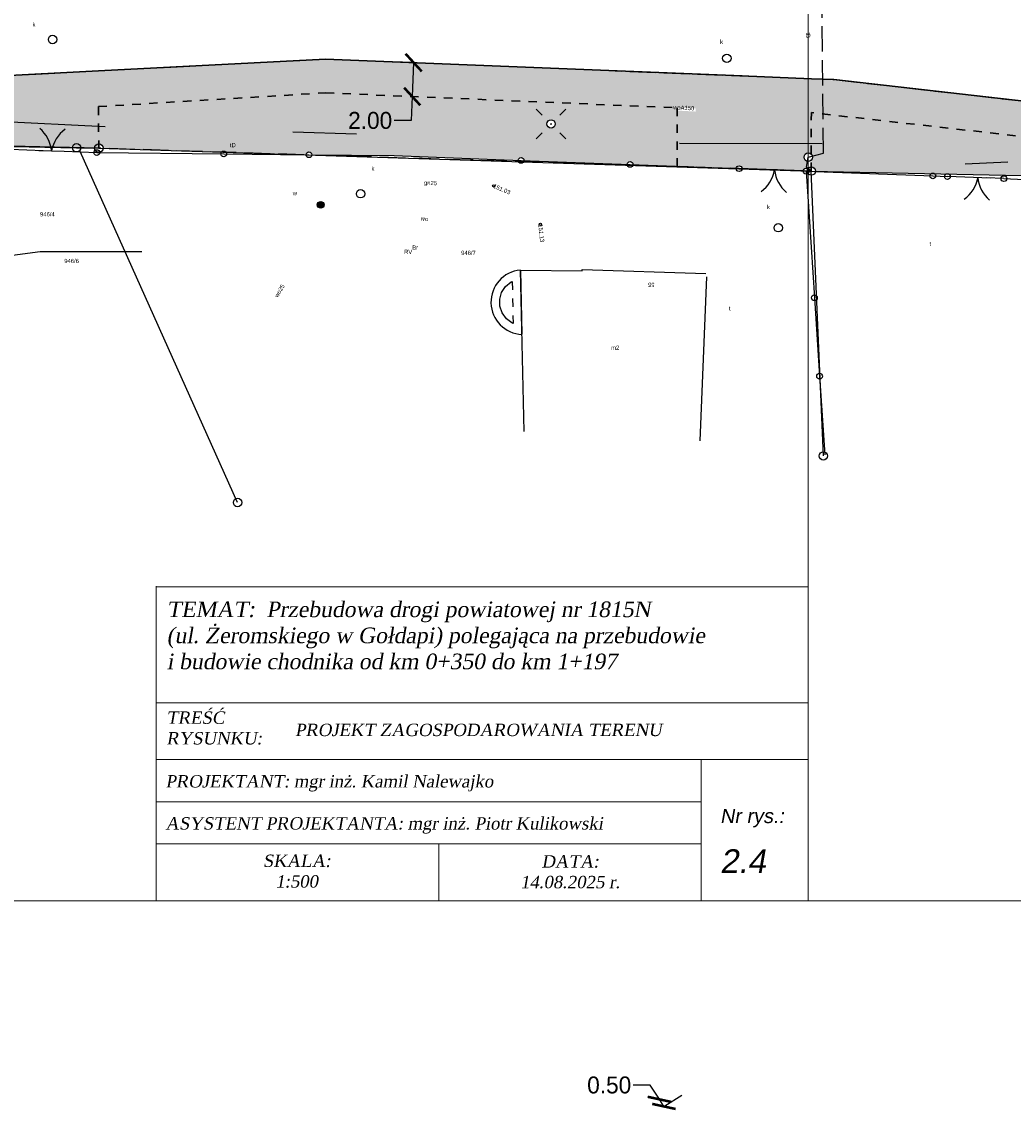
# Model space of a CAD drawing. Extents: x 7583285 to 7585126, y 6019995 to 6020809.
# Tile 16 of 54: x 7583833 to 7583891, y 6020631 to 6020696. Entities that reach past the tile are written whole.
import ezdxf
from ezdxf.enums import TextEntityAlignment as Align

# ---------------------------------------------------------------- set-up
doc = ezdxf.new("R2010")
doc.units = 0
doc.header["$MEASUREMENT"] = 0
for name, pattern in [('1_OTKJ', [2, 1.5, -0.5]), ('3', [1, 0.5, -0.5]), ('3_EGBU_A', [0]), ('3_EGBW', [0]), ('3_EGBW_W', [1, 0.5, -0.5]), ('4_SULO', [0]), ('4_SUPP_P', [2, 1.5, -0.5]), ('GUK', [2, 1.5, -0.5])]:
    doc.linetypes.add(name, pattern=pattern)
doc.layers.get('0').update_dxf_attribs({"linetype": 'CONTINUOUS', "lineweight": 5})
doc.layers.get('Defpoints').update_dxf_attribs({"linetype": 'CONTINUOUS'})
for name, color, linetype, lineweight in [('0 Krawężnik ', 1, 'CONTINUOUS', 30), ('0 Krawężnik najazdowy', 6, 'CONTINUOUS', 30), ('0 obrzeże', 51, '3', 30), ('ARKUSZ2', 7, 'CONTINUOUS', 30), ('Dzialki', 3, 'CONTINUOUS', 25), ('wymiar', 7, 'CONTINUOUS', 30)]:
    doc.layers.add(name, color=color, linetype=linetype, lineweight=lineweight)
for name, color, linetype in [('EADTD_T_0', 216, 'CONTINUOUS'), ('EGBB_E_T_0', 7, 'CONTINUOUS'), ('EGBB_L_0', 36, '3_EGBU_A'), ('EGBE_L_1', 7, '3_EGBW'), ('Kontury', 3, 'GUK'), ('Numery_dzialek', 7, 'CONTINUOUS'), ('Numery_konturow', 3, 'CONTINUOUS'), ('Numery_uzytkow', 3, 'CONTINUOUS'), ('OTK_L_0', 7, '1_OTKJ'), ('OTO_L_0', 7, 'CONTINUOUS'), ('OTO_L_1', 7, 'CONTINUOUS'), ('P_SUTP_L_0', 30, '4_SUPP_P'), ('Punkty', 7, 'CONTINUOUS'), ('SUE_T_3', 7, 'CONTINUOUS'), ('SUGP_E_T_0', 52, 'CONTINUOUS'), ('SUGR_T_0', 52, 'CONTINUOUS'), ('SUK_E_T_4', 36, 'CONTINUOUS'), ('SUK_T_3', 36, 'CONTINUOUS'), ('SUL_L_1', 7, '4_SULO'), ('SUP_T_0', 7, 'CONTINUOUS'), ('SUP_T_2', 7, 'CONTINUOUS'), ('SUTP_E_T_0', 30, 'CONTINUOUS'), ('SUW_E_T_2', 5, 'CONTINUOUS'), ('SUW_T_5', 5, 'CONTINUOUS'), ('SUWP_E_T_0', 5, 'CONTINUOUS')]:
    doc.layers.add(name, color=color, linetype=linetype)
doc.styles.add('Style-Arial I 0.17453', font='arial.ttf', dxfattribs={"oblique": 10})
doc.dimstyles.new('Standard1', dxfattribs={"dimtxt": 1, "dimasz": 1, "dimexe": 1.25, "dimexo": 0.0625, "dimgap": 0.09, "dimtad": 0, "dimtih": 1, "dimtoh": 1, "dimzin": 0, "dimdsep": 46, "dimtxsty": 'Standard', "dimblk1": 'ARCHTICK', "dimblk2": 'ARCHTICK', "dimsah": 1, "dimcen": 0.09, "dimse2": 1, "dimaunit": 2, "dimazin": 0, "dimtfac": 1, "dimtdec": 4, "dimtofl": 0, "dimtmove": 0, "dimatfit": 3, "dimfxl": 1, "dimtolj": 1, "dimtzin": 0, "dimarcsym": 0})

# ---------------------------------------------------------------- blocks, each defined once
blk = doc.blocks.new('GRT')
at = {"linetype": 'Continuous'}
blk.add_circle((0, 0), 0.25, dxfattribs=at)
blk = doc.blocks.new('4_SUEO_W')
at = {"linetype": 'Continuous'}
for p, q in [((-0.5303, 0.5303), (-0.8839, 0.8839)), ((0.5303, 0.5303), (0.8839, 0.8839)), ((-0.5303, -0.5303), (-0.8839, -0.8839)), ((0.5303, -0.5303), (0.8839, -0.8839))]:
    blk.add_line(p, q, dxfattribs=at)
blk.add_circle((0, 0), 0.025, dxfattribs=at)
blk = doc.blocks.new('4_SUPP')
at = {"linetype": 'Continuous'}
blk.add_circle((0, 0), 0.25, dxfattribs=at)
blk = doc.blocks.new('4_SUPS')
at = {"linetype": 'Continuous'}
blk.add_circle((0, 0), 0.0625, dxfattribs=at)
blk = doc.blocks.new('4_SUKS')
at = {"linetype": 'Continuous'}
blk.add_circle((0, 0), 0.25, dxfattribs=at)
blk = doc.blocks.new('4_SUPK')
at = {"linetype": 'Continuous'}
blk.add_circle((0, 0), 0.25, dxfattribs=at)
blk = doc.blocks.new('4_SUWW')
at = {"linetype": 'Continuous'}
for radius in [0.2, 0.175, 0.15, 0.125, 0.1, 0.075, 0.05, 0.025, 0.00715]:
    blk.add_circle((0, 0), radius, dxfattribs=at)
blk = doc.blocks.new('_ArchTick')
at = {"color": 0, "linetype": 'ByBlock', "const_width": 0.15}
blk.add_lwpolyline([(-0.5, -0.5), (0.5, 0.5)], dxfattribs=at)
blk = doc.blocks.new('*D372')
at = {"layer": 'Defpoints', "color": 0, "transparency": 16777216}
for p in [(7583870.451, 6020631.961), (7583870.451, 6020631.961), (7583870.721, 6020631.54)]:
    blk.add_point(p, dxfattribs=at)
at = {"layer": 'wymiar', "color": 0, "lineweight": -2, "transparency": 16777216}
for p, q in [((7583869.911, 6020632.802), (7583868.911, 6020632.802)), ((7583870.451, 6020631.961), (7583869.911, 6020632.802)), ((7583870.721, 6020631.54), (7583870.451, 6020631.961)), ((7583870.774, 6020631.574), (7583871.773, 6020632.215))]:
    blk.add_line(p, q, dxfattribs=at)
for p, rotation in [((7583870.451, 6020631.961), 122.7095440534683), ((7583870.721, 6020631.54), 302.7095440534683)]:
    blk.add_blockref('_ArchTick', p, dxfattribs=dict(at, rotation=rotation))
at = {"layer": 'wymiar', "color": 0, "transparency": 16777216, "insert": (7583867.488, 6020632.802), "char_height": 1, "attachment_point": 5}
blk.add_mtext('\\A1;0.50', dxfattribs=at)
blk = doc.blocks.new('*D375')
at = {"layer": 'Defpoints', "color": 0, "transparency": 16777216}
for p in [(7583855.933, 6020693.229), (7583855.848, 6020691.223), (7583855.848, 6020691.223)]:
    blk.add_point(p, dxfattribs=at)
at = {"layer": 'wymiar', "color": 0, "lineweight": -2, "transparency": 16777216}
for p, q in [((7583855.87, 6020693.231), (7583854.684, 6020693.282)), ((7583855.933, 6020693.229), (7583855.848, 6020691.223)), ((7583855.848, 6020691.223), (7583855.787, 6020689.805)), ((7583855.787, 6020689.805), (7583854.787, 6020689.805))]:
    blk.add_line(p, q, dxfattribs=at)
for p, rotation in [((7583855.933, 6020693.229), 87.56685014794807), ((7583855.848, 6020691.223), 267.5668501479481)]:
    blk.add_blockref('_ArchTick', p, dxfattribs=dict(at, rotation=rotation))
at = {"layer": 'wymiar', "color": 0, "transparency": 16777216, "insert": (7583853.364, 6020689.805), "char_height": 1, "attachment_point": 5}
blk.add_mtext('\\A1;2.00', dxfattribs=at)

msp = doc.modelspace()

# ---------------------------------------------------------------- hatches: boundary and pattern name
at = {"lineweight": 30}
h = msp.add_hatch(color=256, dxfattribs=at)
h.dxf.hatch_style = 1
h.set_gradient(color1=(173, 173, 173), color2=(143, 143, 143), one_color=1, tint=0.47)
h.paths.add_polyline_path([(7584184.03, 6020688.51), (7584184.031, 6020686.51), (7584178.714, 6020686.51), (7584176.46, 6020686.51), (7584176.474, 6020685.823), (7584174.546, 6020685.784), (7584174.496, 6020686.51), (7584163.62, 6020686.51), (7584163.65, 6020685.562), (7584159.577, 6020685.433), (7584159.577, 6020686.573), (7584139.588, 6020686.604), (7584132.31, 6020686.604), (7584132.301, 6020685.049), (7584129.979, 6020685.03), (7584129.983, 6020686.611), (7584116.751, 6020686.67), (7584110.397, 6020686.67), (7584107.426, 6020686.51), (7584096, 6020686.51), (7584096.066, 6020684.156), (7584095.028, 6020684.155), (7584094.91, 6020686.47), (7584090.79, 6020686.45), (7584087.38, 6020686.5), (7584076.799, 6020686.5), (7584072.031, 6020686.5), (7584063.27, 6020686.437), (7584063.279, 6020684.188), (7584062.17, 6020684.22), (7584062.172, 6020686.49), (7584049.78, 6020686.5), (7584046.255, 6020686.78), (7584038.409, 6020686.989), (7584034.778, 6020687.086), (7584020.493, 6020687.518), (7584014.844, 6020687.619), (7583996.64, 6020687.906), (7583996.64, 6020685.863), (7583995.64, 6020685.863), (7583995.64, 6020687.886), (7583992.069, 6020687.886), (7583988.622, 6020688.013), (7583985.939, 6020688.013), (7583981.93, 6020687.765), (7583955.77, 6020687.575), (7583955.77, 6020686.07), (7583954.26, 6020686.07), (7583954.249, 6020687.588), (7583940.36, 6020687.47), (7583932.205, 6020686.457), (7583932.202, 6020687.581), (7583908.883, 6020687.917), (7583895.47, 6020688.454), (7583879.431, 6020690.274), (7583871.509, 6020690.557), (7583850.73, 6020691.44), (7583837.31, 6020690.63), (7583824.719, 6020690.63), (7583820.29, 6020690.88), (7583816.81, 6020690.8), (7583808.51, 6020691.09), (7583808.51, 6020688.714), (7583807.301, 6020688.755), (7583807.38, 6020691.12), (7583804.4, 6020691.19), (7583800.384, 6020691.296), (7583800.32, 6020688.87), (7583766.736, 6020690.08), (7583766.953, 6020690.832), (7583767.612, 6020692.057), (7583774.909, 6020692.004), (7583775.984, 6020691.939), (7583779.62, 6020692.04), (7583783.71, 6020692.04), (7583795.5, 6020691.91), (7583800.64, 6020693.44), (7583804.51, 6020693.25), (7583816.78, 6020692.99), (7583820.29, 6020692.88), (7583823.06, 6020692.75), (7583831.23, 6020692.43), (7583837.31, 6020692.745), (7583850.73, 6020693.44), (7583875.346, 6020692.44), (7583879.431, 6020692.274), (7583880.102, 6020692.247), (7583895.705, 6020690.525), (7583905.884, 6020690.209), (7583908.883, 6020690.117), (7583932.826, 6020689.714), (7583948.721, 6020689.587), (7583981.93, 6020689.965), (7583985.902, 6020690.012), (7583988.58, 6020690.044), (7583992.069, 6020690.086), (7583997.407, 6020690.086), (7584009.084, 6020689.773), (7584020.422, 6020689.518), (7584034.778, 6020689.086), (7584046.21, 6020688.78), (7584060.778, 6020688.677), (7584073.362, 6020688.67), (7584090.798, 6020688.67), (7584110.425, 6020688.67), (7584138.543, 6020688.573), (7584165.71, 6020688.573)])
h.paths.add_polyline_path([(7583755.187, 6020695.111), (7583754.885, 6020693.143), (7583760.83, 6020692.23), (7583761.245, 6020690.946), (7583761.322, 6020690.248), (7583751.485, 6020690.549), (7583751.578, 6020693.341), (7583746.91, 6020693.53), (7583726.307, 6020694.557), (7583707.51, 6020695.44), (7583709.508, 6020697.365), (7583734.856, 6020696.127)])
h.paths.add_polyline_path([(7583702.142, 6020697.67), (7583703.303, 6020695.65), (7583688.945, 6020695.982), (7583668.249, 6020696.589), (7583670.04, 6020698.557)])
h = msp.add_hatch(color=256, dxfattribs=at)
h.dxf.hatch_style = 1
h.set_gradient(color1=(191, 255, 127), color2=(191, 255, 127), one_color=1, tint=0.47)
h.paths.add_polyline_path([(7583837.319, 6020689.479), (7583837.31, 6020690.63), (7583850.73, 6020691.44), (7583871.509, 6020690.557), (7583871.509, 6020687.102), (7583868.89, 6020687.203, 0.0097), (7583868.89, 6020687.21, 0.981546), (7583868.55, 6020687.216), (7583862.45, 6020687.444, 0.009313), (7583862.45, 6020687.45, 0.981514), (7583862.11, 6020687.456), (7583854.78, 6020687.73), (7583849.92, 6020687.778, 0.002485), (7583849.92, 6020687.78, 0.995052), (7583849.58, 6020687.782), (7583849.377, 6020687.784), (7583844.848, 6020687.929, 0.494036), (7583844.578, 6020687.938), (7583837.58, 6020688.162, 0.008014), (7583837.58, 6020688.17, 0.416677), (7583837.328, 6020688.42), (7583837.319, 6020689.479)])
h.paths.add_polyline_path([(7583864.3, 6020689.6, 1), (7583863.8, 6020689.6, 1)], flags=16)
h.paths.add_polyline_path([(7583864.075, 6020689.6, 1), (7583864.025, 6020689.6, 1)], flags=0)
h.paths.add_polyline_path([(7583844.982, 6020688.542), (7583844.976, 6020688.167), (7583845.518, 6020688.158), (7583845.524, 6020688.533)], flags=24)
h.paths.add_polyline_path([(7583871.193, 6020690.785), (7583871.173, 6020690.411), (7583872.587, 6020690.335), (7583872.607, 6020690.709)], flags=24)
h = msp.add_hatch(color=256, dxfattribs=at)
h.dxf.hatch_style = 1
h.set_gradient(color1=(204, 102, 102), color2=(155, 77, 77), one_color=1, tint=0.47)
h.paths.add_polyline_path([(7583932.205, 6020686.457), (7583933.155, 6020686.575), (7583940.36, 6020687.47), (7583948.78, 6020687.588), (7583948.78, 6020686.192), (7583944.684, 6020686.204, 0.316208), (7583944.397, 6020686.205, 0.245047), (7583944.29, 6020685.999), (7583944.54, 6020686), (7583944.567, 6020685.751, -0.445489), (7583944.29, 6020686, -0.245047), (7583944.397, 6020686.205), (7583944.684, 6020686.204, -0.241556), (7583944.79, 6020686.002), (7583944.54, 6020686), (7583944.29, 6020685.999), (7583938.402, 6020685.985), (7583936.905, 6020685.981), (7583932.206, 6020685.97)])
edge = h.paths.add_edge_path(flags=16)
edge.add_arc((7583939.95, 6020686.79), 0.25, 0, 360)
h.paths.add_polyline_path([(7583938.42, 6020686.33), (7583938.43, 6020686.08), (7583938.83, 6020686.09), (7583938.78, 6020686.34)], flags=16)
h.paths.add_polyline_path([(7583871.509, 6020687.102), (7583871.509, 6020690.557), (7583879.431, 6020690.274), (7583879.43, 6020688.442), (7583879.43, 6020687.813, 1.388816), (7583879.21, 6020687.393), (7583879.15, 6020687.02), (7583879.227, 6020686.965, 0.018364), (7583879.216, 6020686.95, 0.553627), (7583878.952, 6020686.836), (7583875.33, 6020686.954, 0.008194), (7583875.33, 6020686.96, 0.980786), (7583874.99, 6020686.967)])
h.paths.add_polyline_path([(7583828.934, 6020688.432), (7583829.063, 6020690.181, 0.596639), (7583829.45, 6020690.39, 0.331507), (7583829.272, 6020690.63), (7583837.31, 6020690.63), (7583837.319, 6020689.479), (7583837.33, 6020688.165), (7583832.098, 6020688.28), (7583830.028, 6020688.31), (7583830.056, 6020689.825), (7583829.751, 6020689.839), (7583830.029, 6020689.561), (7583829.923, 6020688.541, 0.297048), (7583829.77, 6020688.315), (7583829.181, 6020688.326, 0.270385), (7583829.213, 6020688.38, 0.414214), (7583829.15, 6020688.442, 0.346426), (7583829.089, 6020688.395), (7583828.934, 6020688.432)])
h.paths.add_polyline_path([(7583829.447, 6020688.812), (7583829.477, 6020689.353), (7583829.103, 6020689.374), (7583829.072, 6020688.833)])
h.paths.add_polyline_path([(7583824.627, 6020688.41), (7583824.747, 6020690.532, 0.102191), (7583824.924, 6020690.63), (7583829.128, 6020690.63, 0.637532), (7583829.063, 6020690.181), (7583828.934, 6020688.432), (7583828.926, 6020688.33)])
h.paths.add_polyline_path([(7583826.405, 6020690.817), (7583826.397, 6020690.317), (7583827.355, 6020690.303), (7583827.363, 6020690.803)])
h.paths.add_polyline_path([(7583827.343, 6020689.652), (7583827.343, 6020689.277), (7583828.343, 6020689.277), (7583828.343, 6020689.652)], flags=16)
h.paths.add_polyline_path([(7583985.936, 6020686.121), (7583985.939, 6020688.013), (7583981.93, 6020687.765), (7583981.93, 6020687.479), (7583981.93, 6020686.126), (7583985.936, 6020686.121)])
h.paths.add_polyline_path([(7583988.622, 6020686.346), (7583988.622, 6020688.013), (7583992.069, 6020687.886), (7583992.069, 6020686.407), (7583992.069, 6020685.978), (7583988.83, 6020686.091, 0.008754), (7583988.83, 6020686.1, 0.36546)])
h.paths.add_polyline_path([(7583816.753, 6020689.848), (7583820.29, 6020689.651), (7583820.29, 6020690.66), (7583820.29, 6020690.877), (7583816.81, 6020690.8)])
h.paths.add_polyline_path([(7583816.684, 6020688.706), (7583816.753, 6020689.848), (7583820.29, 6020689.651), (7583820.31, 6020688.49), (7583818.27, 6020688.676), (7583818.059, 6020688.68)])
h.paths.add_polyline_path([(7583908.873, 6020686.212), (7583908.883, 6020687.917), (7583905.884, 6020688.009), (7583905.884, 6020686.274)])
h.paths.add_polyline_path([(7583945.98, 6020686.444), (7583945.985, 6020685.944), (7583947.36, 6020685.956), (7583947.355, 6020686.456)])
h.paths.add_polyline_path([(7583871.193, 6020690.785), (7583871.173, 6020690.411), (7583872.587, 6020690.335), (7583872.607, 6020690.709)])
h.paths.add_polyline_path([(7583817.999, 6020688.938), (7583817.986, 6020688.438), (7583819.361, 6020688.402), (7583819.374, 6020688.902)])
h = msp.add_hatch(color=256, dxfattribs=at)
h.dxf.hatch_style = 1
h.set_gradient(color1=(191, 255, 127), color2=(191, 255, 127), one_color=1, tint=0.47)
h.paths.add_polyline_path([(7583879.43, 6020687.07), (7583879.43, 6020687.467, 0.193878), (7583879.5, 6020687.64, 0.065243), (7583879.492, 6020687.704), (7583879.43, 6020687.813), (7583879.431, 6020690.274), (7583895.47, 6020688.454), (7583897.709, 6020688.358, 0.437989), (7583898.076, 6020688.343), (7583905.884, 6020688.009), (7583905.884, 6020686.91), (7583905.884, 6020686.274), (7583887.518, 6020686.653, 0.134627), (7583887.428, 6020686.655), (7583886.707, 6020686.67, 0.301259), (7583886.519, 6020686.674), (7583879.68, 6020686.815, 0.005162), (7583879.68, 6020686.82, 0.414136)])

# ---------------------------------------------------------------- linework, layer by layer
at = {"lineweight": 0, "transparency": 16777216}
for p, q in [((7583879.239, 6020663.451), (7583879.239, 6020643.695)), ((7583879.239, 6020663.451), (7583879.239, 6020643.695)), ((7583879.239, 6020663.451), (7583879.239, 6020643.695)), ((7583879.239, 6020663.451), (7583879.239, 6020643.695)), ((7583840.724, 6020662.293), (7583840.724, 6020643.716)), ((7583840.724, 6020662.249), (7583879.239, 6020662.249)), ((7583840.724, 6020662.249), (7583879.239, 6020662.249)), ((7583840.724, 6020662.249), (7583879.239, 6020662.249)), ((7583840.724, 6020662.249), (7583879.239, 6020662.249)), ((7583840.724, 6020660.004), (7583840.724, 6020643.716)), ((7583840.724, 6020655.388), (7583879.239, 6020655.388)), ((7583840.724, 6020652.034), (7583879.239, 6020652.034)), ((7583872.929, 6020652.034), (7583872.929, 6020647.058)), ((7583872.929, 6020650.994), (7583872.929, 6020647.058)), ((7583872.929, 6020650.994), (7583872.929, 6020647.058)), ((7583872.929, 6020650.994), (7583872.929, 6020647.058)), ((7583872.929, 6020650.994), (7583872.929, 6020647.058)), ((7583872.929, 6020650.994), (7583872.929, 6020647.058)), ((7583872.929, 6020650.994), (7583872.929, 6020647.058)), ((7583872.929, 6020650.994), (7583872.929, 6020647.058)), ((7583840.724, 6020649.546), (7583872.929, 6020649.546)), ((7583840.724, 6020647.058), (7583865.067, 6020647.058)), ((7583840.724, 6020647.058), (7583865.067, 6020647.058)), ((7583840.724, 6020647.058), (7583865.067, 6020647.058)), ((7583840.724, 6020647.058), (7583865.067, 6020647.058)), ((7583840.724, 6020647.058), (7583865.067, 6020647.058)), ((7583840.724, 6020647.058), (7583865.067, 6020647.058)), ((7583840.724, 6020647.058), (7583865.067, 6020647.058)), ((7583840.724, 6020647.058), (7583865.067, 6020647.058)), ((7583840.724, 6020647.058), (7583865.067, 6020647.058)), ((7583840.724, 6020647.058), (7583865.067, 6020647.058)), ((7583840.724, 6020647.058), (7583865.067, 6020647.058)), ((7583840.724, 6020647.058), (7583872.929, 6020647.058)), ((7583857.425, 6020647.058), (7583857.425, 6020643.715)), ((7583857.425, 6020647.058), (7583857.425, 6020643.715)), ((7583857.425, 6020647.058), (7583857.425, 6020643.715)), ((7583857.425, 6020647.058), (7583857.425, 6020643.715)), ((7583872.929, 6020647.058), (7583872.929, 6020643.716)), ((7583838.184, 6020643.695), (7583879.239, 6020643.695))]:
    msp.add_line(p, q, dxfattribs=at)
at = {"lineweight": 9}
for points in [[(7583879.239, 6020643.695), (7583658.739, 6020643.695), (7583658.739, 6020799.62), (7583879.239, 6020799.62), (7583879.239, 6020643.695)], [(7584089.239, 6020643.695), (7583879.239, 6020643.695), (7583879.239, 6020792.195), (7584089.239, 6020792.195), (7584089.239, 6020643.695)]]:
    msp.add_lwpolyline(points, dxfattribs=at)
at = {"layer": '0 Krawężnik ', "lineweight": 30}
for p, q in [((7583850.73, 6020693.44), (7583837.31, 6020692.745)), ((7583875.346, 6020692.44), (7583850.73, 6020693.44)), ((7583880.77, 6020692.22), (7583879.431, 6020692.274)), ((7583895.705, 6020690.525), (7583880.77, 6020692.22))]:
    msp.add_line(p, q, dxfattribs=at)
at = {"layer": '0 Krawężnik najazdowy', "lineweight": 30}
for p, q in [((7583837.31, 6020692.745), (7583831.23, 6020692.43)), ((7583879.431, 6020692.274), (7583875.279, 6020692.443)), ((7583832.122, 6020688.28), (7583837.33, 6020688.17)), ((7583875.16, 6020686.96), (7583879.43, 6020686.82))]:
    msp.add_line(p, q, dxfattribs=at)
at = {"layer": '0 obrzeże', "lineweight": 30}
for p, q in [((7583837.31, 6020690.63), (7583850.73, 6020691.44)), ((7583850.73, 6020691.44), (7583871.509, 6020690.557)), ((7583837.31, 6020690.63), (7583837.33, 6020688.165)), ((7583871.509, 6020687.072), (7583871.509, 6020690.557)), ((7583879.43, 6020686.82), (7583879.431, 6020690.274)), ((7583895.47, 6020688.454), (7583879.431, 6020690.274)), ((7583875.16, 6020686.96), (7583871.509, 6020687.102))]:
    msp.add_line(p, q, dxfattribs=at)
at = {"layer": 'Dzialki'}
for p, q in [((7583830.02, 6020688.31), (7583836.02, 6020688.2)), ((7583836.02, 6020688.2), (7583837.33, 6020688.17)), ((7583845.529, 6020667.232), (7583836.236, 6020687.977)), ((7583837.33, 6020688.17), (7583879.43, 6020686.82)), ((7583880.14, 6020669.98), (7583879.43, 6020686.82)), ((7583879.43, 6020686.82), (7583909.94, 6020686.19))]:
    msp.add_line(p, q, dxfattribs=at)
at = {"layer": 'EGBB_L_0', "linetype": '3_EGBU_A'}
for p, q in [((7583862.47, 6020671.42), (7583862.24, 6020680.96)), ((7583862.24, 6020680.96), (7583865.89, 6020680.92)), ((7583865.89, 6020680.92), (7583865.89, 6020681)), ((7583865.89, 6020681), (7583873.2, 6020680.76)), ((7583873.23, 6020680.575), (7583872.842, 6020670.883))]:
    msp.add_line(p, q, dxfattribs=at)
at = {"layer": 'EGBE_L_1', "linetype": '3_EGBW'}
msp.add_line((7583862.24, 6020680.96), (7583862.33, 6020677.17), dxfattribs=at)
at = {"layer": 'EGBE_L_1', "linetype": '3_EGBW_W'}
for p, q in [((7583861.36, 6020680), (7583861.69, 6020680.27)), ((7583861.69, 6020680.27), (7583861.76, 6020680.29)), ((7583861.76, 6020680.29), (7583861.81, 6020677.81)), ((7583861.02, 6020679.25), (7583861.13, 6020679.65)), ((7583861.13, 6020679.65), (7583861.36, 6020680)), ((7583861.03, 6020678.83), (7583861.02, 6020679.25)), ((7583861.16, 6020678.43), (7583861.03, 6020678.83)), ((7583861.41, 6020678.09), (7583861.16, 6020678.43)), ((7583861.74, 6020677.84), (7583861.41, 6020678.09)), ((7583861.81, 6020677.81), (7583861.74, 6020677.84))]:
    msp.add_line(p, q, dxfattribs=at)
at = {"layer": 'EGBE_L_1', "linetype": '3_EGBW'}
msp.add_arc((7583862.403, 6020679.068), 1.902, 94.89767, 267.7253, dxfattribs=at)
at = {"layer": 'Kontury'}
for p, q in [((7583837.33, 6020688.17), (7583830.02, 6020688.31)), ((7583879.43, 6020686.82), (7583837.33, 6020688.17)), ((7583879.43, 6020686.82), (7583879.43, 6020686.82))]:
    msp.add_line(p, q, dxfattribs=at)
at = {"layer": 'Numery_dzialek', "linetype": 'Continuous'}
for p, q in [((7583824.385, 6020680.84), (7583833.861, 6020682.061)), ((7583833.861, 6020682.061), (7583839.877, 6020682.061))]:
    msp.add_line(p, q, dxfattribs=at)
at = {"layer": 'OTK_L_0', "linetype": '1_OTKJ'}
for p, q in [((7583831.23, 6020692.43), (7583850.73, 6020693.44)), ((7583850.73, 6020693.44), (7583880.77, 6020692.22)), ((7583880.77, 6020692.22), (7583895.75, 6020690.52))]:
    msp.add_line(p, q, dxfattribs=at)
at = {"layer": 'OTO_L_0'}
for p, q in [((7583837.21, 6020687.91), (7583844.71, 6020687.83)), ((7583844.71, 6020687.83), (7583849.75, 6020687.78)), ((7583849.75, 6020687.78), (7583854.78, 6020687.73)), ((7583854.78, 6020687.73), (7583862.28, 6020687.45)), ((7583862.28, 6020687.45), (7583868.72, 6020687.21)), ((7583868.72, 6020687.21), (7583875.16, 6020686.96)), ((7583879.12, 6020686.81), (7583886.61, 6020686.53)), ((7583879.12, 6020686.81), (7583879.61, 6020679.33)), ((7583886.61, 6020686.53), (7583887.47, 6020686.49)), ((7583890.81, 6020686.37), (7583898.31, 6020686.05)), ((7583879.61, 6020679.33), (7583879.92, 6020674.69)), ((7583879.92, 6020674.69), (7583880.23, 6020670.05))]:
    msp.add_line(p, q, dxfattribs=at)
for centre in [(7583844.71, 6020687.83), (7583849.75, 6020687.78), (7583862.28, 6020687.45), (7583868.72, 6020687.21), (7583886.61, 6020686.53), (7583879.61, 6020679.33), (7583879.92, 6020674.69)]:
    msp.add_circle(centre, 0.17, dxfattribs=at)
at = {"layer": 'OTO_L_1'}
for p, q in [((7583832.12, 6020688.11), (7583834.04, 6020688.03)), ((7583833.79, 6020688.04), (7583835.29, 6020687.99)), ((7583835.29, 6020687.99), (7583837.21, 6020687.91)), ((7583876.51, 6020686.91), (7583875.16, 6020686.96)), ((7583878.01, 6020686.85), (7583876.51, 6020686.91)), ((7583879.12, 6020686.81), (7583877.76, 6020686.86)), ((7583888.51, 6020686.45), (7583887.47, 6020686.49)), ((7583890.01, 6020686.4), (7583888.51, 6020686.45)), ((7583890.81, 6020686.37), (7583889.76, 6020686.41))]:
    msp.add_line(p, q, dxfattribs=at)
for centre in [(7583837.21, 6020687.91), (7583875.16, 6020686.96), (7583879.12, 6020686.81), (7583887.47, 6020686.49), (7583890.81, 6020686.37)]:
    msp.add_circle(centre, 0.17, dxfattribs=at)
for centre, start, end in [((7583832.55, 6020687.816), 5.6943, 49.76868), ((7583836.509, 6020687.661), 125.73102, 169.8054), ((7583875.293, 6020687.233), 305.79083, 349.8652), ((7583879.252, 6020687.081), 185.75411, 229.82848), ((7583887.295, 6020686.776), 305.87566, 349.95003), ((7583891.254, 6020686.631), 185.83894, 229.91331)]:
    msp.add_arc(centre, 2, start, end, dxfattribs=at)
at = {"layer": 'P_SUTP_L_0', "linetype": '4_SUPP_P'}
for p, q in [((7583880.15, 6020687.88), (7583880, 6020701.5)), ((7583879.25, 6020687.64), (7583880.15, 6020687.88)), ((7583879.15, 6020687.02), (7583879.25, 6020687.64)), ((7583879.43, 6020686.82), (7583879.15, 6020687.02))]:
    msp.add_line(p, q, dxfattribs=at)
at = {"layer": 'SUL_L_1', "linetype": '4_SULO'}
for p, q in [((7583829.53, 6020689.85), (7583837.71, 6020689.46)), ((7583848.8, 6020689.13), (7583852.56, 6020689.01)), ((7583871.64, 6020688.46), (7583880.08, 6020688.44)), ((7583888.53, 6020687.25), (7583891.04, 6020687.36))]:
    msp.add_line(p, q, dxfattribs=at)

# ---------------------------------------------------------------- block references
at = {"layer": 'Punkty'}
for p in [(7583836.02, 6020688.2), (7583837.33, 6020688.17), (7583879.43, 6020686.82), (7583880.14, 6020669.98)]:
    msp.add_blockref('GRT', p, dxfattribs=at)
at = {"layer": 'Punkty', "xscale": 0.995, "yscale": 0.995, "zscale": 0.995}
msp.add_blockref('GRT', (7583845.529, 6020667.232), dxfattribs=at)
at = {"layer": 'SUE_T_3'}
for name in ['4_SUEO_W', '4_SUPP']:
    msp.add_blockref(name, (7583864.05, 6020689.6), dxfattribs=at)
at = {"layer": 'SUGR_T_0'}
for p in [(7583860.66, 6020685.95), (7583863.42, 6020683.67)]:
    msp.add_blockref('4_SUPS', p, dxfattribs=at)
at = {"layer": 'SUK_T_3'}
for p in [(7583834.6, 6020694.59), (7583874.44, 6020693.48), (7583852.8, 6020685.48), (7583877.48, 6020683.47)]:
    msp.add_blockref('4_SUKS', p, dxfattribs=at)
at = {"layer": 'SUP_T_0'}
msp.add_blockref('4_SUPK', (7583879.25, 6020687.64), dxfattribs=at)
at = {"layer": 'SUP_T_2'}
msp.add_blockref('4_SUPP', (7583864.05, 6020689.6), dxfattribs=at)
at = {"layer": 'SUW_T_5'}
msp.add_blockref('4_SUWW', (7583850.44, 6020684.82), dxfattribs=at)

# ---------------------------------------------------------------- texts
at = {"lineweight": 0, "transparency": 16777216, "attachment_point": 1, "style": 'Style-Arial I 0.17453'}
for s, insert, char_height, width in [('\\pxsm1,ql;\\A1;\\fPalatino Linotype|b0|i0|c0|p39;TEMAT:  Przebudowa drogi powiatowej nr 1815N \\P(ul. Żeromskiego w Gołdapi) polegająca na przebudowie \\Pi budowie chodnika od km 0+350 do km 1+197', (7583841.343, 6020661.38), 0.92348, 37.96487), ('{\\fPalatino Linotype|b0|i0|c0|p39;TREŚĆ \\PRYSUNKU: }', (7583841.32, 6020654.883), 0.73171, 25.84866), ('{\\fPalatino Linotype|b0|i0|c238|p39;\\H1.26653x;PROJEKTANT\\fPalatino Linotype|b0|i0|c0|p39;: \\fPalatino Linotype|b0|i0|c238|p39;mgr inż. \\fPalatino Linotype|b0|i0|c0|p39;Kamil Nalewajko\\P\\H0.78956x;    }', (7583841.271, 6020651.122), 0.577726, 30.60662), ('{\\fPalatino Linotype|b0|i0|c238|p39;\\H1.26653x;ASYSTENT PROJEKTANTA\\fPalatino Linotype|b0|i0|c0|p39;: \\fPalatino Linotype|b0|i0|c238|p39;mgr inż. Piotr Kulikowski\\fPalatino Linotype|b0|i0|c0|p39;\\P\\H0.78956x;    }', (7583841.271, 6020648.634), 0.577726, 30.60662), ('Nr rys.:', (7583874.036, 6020649.126), 0.8404, 26.81932), ('Nr rys.:', (7583874.036, 6020649.126), 0.8404, 26.81932), ('2.4', (7583874.028, 6020646.735), 1.394, 73.85121), ('\\pxqc;\\A1;\\fPalatino Linotype|b0|i0|c0|p39;SKALA:\\P1:500', (7583836.859, 6020646.424), 0.73171, 24.33001), ('\\pxqc;{\\fPalatino Linotype|b0|i0|c0|p39;DATA:\\P\\fPalatino Linotype|b0|i0|c238|p39;14\\fPalatino Linotype|b0|i0|c0|p39;.08.2025 r.}', (7583853.012, 6020646.385), 0.73171, 24.33001)]:
    msp.add_mtext(s, dxfattribs=dict(at, insert=insert, char_height=char_height, width=width))
at = {"layer": 'ARKUSZ2', "color": 250, "linetype": 'ByBlock', "transparency": 16777216, "insert": (7583848.924, 6020654.159), "char_height": 0.73172, "width": 48.80756, "attachment_point": 1, "style": 'Style-Arial I 0.17453'}
msp.add_mtext('\\fPalatino Linotype|b0|i0|c0|p39;\\C0;PROJEKT ZAGOSPODAROWANIA TERENU', dxfattribs=at)
at = {"layer": 'EADTD_T_0'}
msp.add_text('55', height=0.25, rotation=177.41049, dxfattribs=at).set_placement((7583870.17, 6020680.21))
at = {"layer": 'EGBB_E_T_0'}
msp.add_text('m2', height=0.25, dxfattribs=at).set_placement((7583867.84, 6020676.38), align=Align.MIDDLE)
at = {"layer": 'Numery_dzialek'}
for s, p in [('946/4', (7583833.86, 6020684.39)), ('946/7', (7583858.74, 6020682.11)), ('946/6', (7583835.29, 6020681.63))]:
    msp.add_text(s, height=0.25, dxfattribs=at).set_placement(p, align=Align.TOP_LEFT)
at = {"layer": 'Numery_konturow'}
msp.add_text('RV', height=0.25, dxfattribs=at).set_placement((7583855.85, 6020682.17), align=Align.TOP_RIGHT)
at = {"layer": 'Numery_uzytkow'}
msp.add_text('Br', height=0.25, dxfattribs=at).set_placement((7583855.85, 6020682.17))
at = {"layer": 'SUGP_E_T_0'}
msp.add_text('gn25', height=0.25, rotation=357.993, dxfattribs=at).set_placement((7583856.93, 6020686.08), align=Align.MIDDLE)
at = {"layer": 'SUGR_T_0'}
for s, rotation, p in [('151.03', 337.14124, (7583860.66, 6020685.95)), ('151.13', 276.28249, (7583863.42, 6020683.67))]:
    msp.add_text(s, height=0.25, rotation=rotation, dxfattribs=at).set_placement(p, align=Align.MIDDLE_LEFT)
at = {"layer": 'SUK_E_T_4'}
for p in [(7583833.41, 6020695.61), (7583874.04, 6020694.58), (7583853.44, 6020687.09), (7583876.81, 6020684.82)]:
    msp.add_text('k', height=0.25, dxfattribs=at).set_placement(p, align=Align.TOP_LEFT)
at = {"layer": 'SUTP_E_T_0'}
for s, rotation, p in [('tB', 270.04789, (7583879.24, 6020694.85)), ('tD', 359.08158, (7583845.25, 6020688.35)), ('t', 358.73323, (7583886.46, 6020682.51)), ('t', 0.42024, (7583874.61, 6020678.7))]:
    msp.add_text(s, height=0.25, rotation=rotation, dxfattribs=at).set_placement(p, align=Align.MIDDLE)
at = {"layer": 'SUW_E_T_2'}
msp.add_text('w', height=0.25, dxfattribs=at).set_placement((7583848.79, 6020685.63), align=Align.TOP_LEFT)
at = {"layer": 'SUWP_E_T_0'}
for s, rotation, p in [('woA150', 356.93901, (7583871.89, 6020690.56)), ('wo', 352.3547, (7583856.57, 6020684)), ('wo25', 58.47911, (7583848.01, 6020679.74))]:
    msp.add_text(s, height=0.25, rotation=rotation, dxfattribs=at).set_placement(p, align=Align.MIDDLE)

# ---------------------------------------------------------------- dimensions: what is measured, and where the dimension line sits
at = {"layer": 'wymiar'}
dim = msp.add_linear_dim(base=(7583855.848, 6020691.223), p1=(7583855.933, 6020693.229), p2=(7583855.848, 6020691.223), angle=267.56685, text='2.00', dimstyle='Standard1', dxfattribs=at)
dim.commit()
dim.dimension.update_dxf_attribs({"geometry": '*D375', "text_midpoint": (7583853.364, 6020689.805), "dimtype": 161})
dim = msp.add_aligned_dim(p1=(7583870.721, 6020631.54), p2=(7583870.451, 6020631.961), distance=0, dimstyle='Standard1', dxfattribs=at)
dim.commit()
dim.dimension.update_dxf_attribs({"geometry": '*D372', "text_midpoint": (7583867.488, 6020632.802)})

doc.saveas('drawing.dxf')
